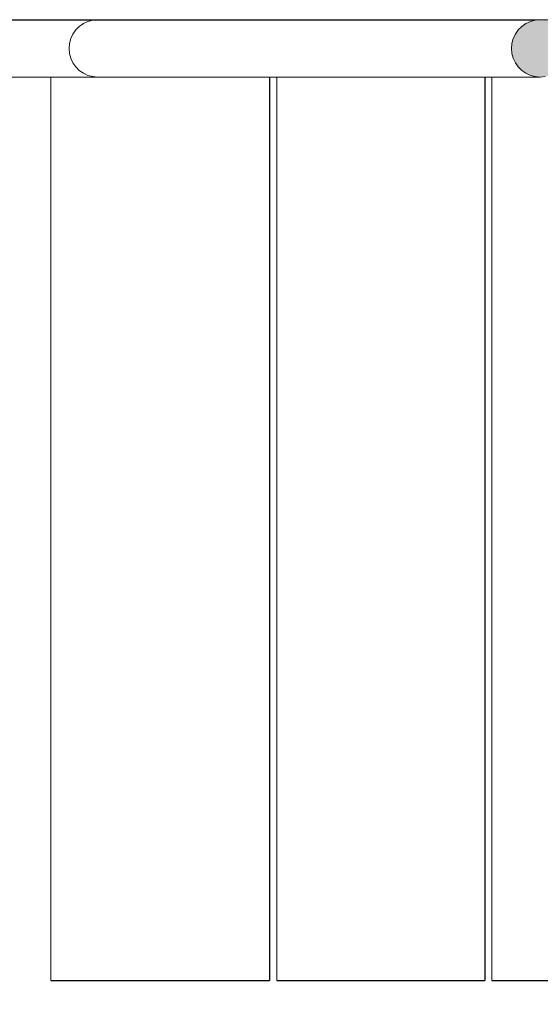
# Model space of a CAD drawing. Header units: millimetres. Extents: x -8078 to 241103, y -4319 to 602442.
# Tile 62 of 148: x 37083 to 37446, y 297837 to 298524. Entities that reach past the tile are written whole.
import ezdxf

# ---------------------------------------------------------------- set-up
doc = ezdxf.new("R2010")
doc.units = ezdxf.units.MM
doc.header["$MEASUREMENT"] = 0
doc.set_wipeout_variables(frame=1)
doc.linetypes.add('Wipeout_Contour', pattern=[1000, 0, -1000])
doc.layers.add('#podkład', color=252, linetype='Continuous')

# ---------------------------------------------------------------- blocks, each defined once
blk = doc.blocks.new('qqe433333')
at = {"color": 252, "linetype": 'Wipeout_Contour', "lineweight": 0, "ltscale": 1880550.950231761}
blk.add_wipeout([(-2311.07, 683762.77), (-2307.6, 683759.3), (-2307.6, 684409.1), (-2311.07, 684409.1)], dxfattribs=at)
at = {"color": 252, "linetype": 'Wipeout_Contour', "lineweight": 0, "ltscale": 1880476.875624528}
blk.add_wipeout([(-2287.9, 683778.99), (-2287.6, 683779.3), (-2287.6, 684409.1), (-2287.9, 684409.1)], dxfattribs=at)
at = {"color": 252, "linetype": 'Wipeout_Contour', "lineweight": 0, "ltscale": 1880086.435771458}
blk.add_wipeout([(-2254.97, 684409.1), (-1946.39, 684409.1), (-1949.87, 684409.41), (-2258.44, 684409.41)], dxfattribs=at)
at = {"color": 252, "linetype": 'Wipeout_Contour', "lineweight": 0, "ltscale": 1880478.895048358}
blk.add_wipeout([(-2288.8, 683778.09), (-2287.9, 683778.99), (-2287.9, 684409.1), (-2288.8, 684409.1)], dxfattribs=at)
at = {"color": 252, "linetype": 'Wipeout_Contour', "lineweight": 0, "ltscale": 1880100.279322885}
blk.add_wipeout([(-2258.44, 684409.41), (-1949.87, 684409.41), (-1953.24, 684410.31), (-2261.8, 684410.31)], dxfattribs=at)
at = {"color": 252, "linetype": 'Wipeout_Contour', "lineweight": 0, "ltscale": 1880114.123155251}
blk.add_wipeout([(-2261.8, 684410.31), (-1953.24, 684410.31), (-1956.41, 684411.78), (-2264.96, 684411.78)], dxfattribs=at)
at = {"color": 252, "linetype": 'Wipeout_Contour', "lineweight": 0, "ltscale": 1880482.87274005}
blk.add_wipeout([(-2290.28, 684409.1), (-2290.28, 683776.62), (-2288.8, 683778.09), (-2288.8, 684409.1)], dxfattribs=at)
at = {"color": 252, "linetype": 'Wipeout_Contour', "lineweight": 0, "ltscale": 1880127.546636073}
blk.add_wipeout([(-2264.96, 684411.78), (-1956.41, 684411.78), (-1959.27, 684413.78), (-2267.81, 684413.78)], dxfattribs=at)
at = {"color": 252, "linetype": 'Wipeout_Contour', "lineweight": 0, "ltscale": 1880488.687891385}
blk.add_wipeout([(-2292.28, 683774.62), (-2290.28, 683776.62), (-2290.28, 684409.1), (-2292.28, 684409.1)], dxfattribs=at)
at = {"color": 252, "linetype": 'Continuous', "lineweight": 13, "ltscale": 100}
for p, q in [((-2058.77, 684409.1), (-2124.11, 684409.1)), ((-1993.38, 684409.1), (-2058.72, 684409.1))]:
    blk.add_line(p, q, dxfattribs=at)
at = {"color": 252, "linetype": 'Wipeout_Contour', "lineweight": 0, "ltscale": 1880140.141918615}
blk.add_wipeout([(-1959.27, 684413.78), (-1961.74, 684416.25), (-2270.27, 684416.25), (-2267.81, 684413.78)], dxfattribs=at)
at = {"color": 252, "linetype": 'Wipeout_Contour', "lineweight": 0, "ltscale": 1880496.163840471}
blk.add_wipeout([(-2294.74, 683772.15), (-2292.28, 683774.62), (-2292.28, 684409.1), (-2294.74, 684409.1)], dxfattribs=at)
at = {"color": 252, "linetype": 'Wipeout_Contour', "lineweight": 0, "ltscale": 1879878.140251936}
blk.add_wipeout([(-2133.03, 683779.08), (-2132.6, 683779.08), (-2132.6, 684409.1), (-2133.03, 684409.1)], dxfattribs=at)
at = {"color": 252, "linetype": 'Wipeout_Contour', "lineweight": 0, "ltscale": 1879298.52066564}
blk.add_wipeout([(-1982.6, 683779.08), (-1982.6, 684409.1), (-1983.03, 684409.1), (-1983.03, 683779.08)], dxfattribs=at)
at = {"color": 252, "linetype": 'Wipeout_Contour', "lineweight": 0, "ltscale": 1880151.526324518}
blk.add_wipeout([(-2270.27, 684416.25), (-1961.74, 684416.25), (-1963.75, 684419.1), (-2272.27, 684419.1)], dxfattribs=at)
at = {"color": 252, "linetype": 'Wipeout_Contour', "lineweight": 0, "ltscale": 1880505.07340896}
blk.add_wipeout([(-2297.6, 684409.1), (-2297.6, 683769.3), (-2294.74, 683772.15), (-2294.74, 684409.1)], dxfattribs=at)
at = {"color": 252, "linetype": 'Wipeout_Contour', "lineweight": 0, "ltscale": 1879879.795657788}
blk.add_wipeout([(-2133.45, 683779.09), (-2133.03, 683779.08), (-2133.03, 684409.1), (-2133.45, 684409.1)], dxfattribs=at)
at = {"color": 252, "linetype": 'Wipeout_Contour', "lineweight": 0, "ltscale": 1879300.176002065}
blk.add_wipeout([(-1983.03, 683779.08), (-1983.03, 684409.1), (-1983.45, 684409.1), (-1983.45, 683779.09)], dxfattribs=at)
at = {"color": 252, "linetype": 'Wipeout_Contour', "lineweight": 0, "ltscale": 1880161.353961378}
blk.add_wipeout([(-2273.74, 684422.26), (-2272.27, 684419.1), (-1963.75, 684419.1), (-1965.22, 684422.26)], dxfattribs=at)
at = {"color": 252, "linetype": 'Wipeout_Contour', "lineweight": 0, "ltscale": 1880515.145927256}
blk.add_wipeout([(-2300.76, 684409.1), (-2300.76, 683766.14), (-2297.6, 683769.3), (-2297.6, 684409.1)], dxfattribs=at)
at = {"color": 252, "linetype": 'Wipeout_Contour', "lineweight": 0, "ltscale": 1879881.378683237}
blk.add_wipeout([(-2133.85, 683779.11), (-2133.45, 683779.09), (-2133.45, 684409.1), (-2133.85, 684409.1)], dxfattribs=at)
at = {"color": 252, "linetype": 'Wipeout_Contour', "lineweight": 0, "ltscale": 1879301.759032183}
blk.add_wipeout([(-1983.45, 683779.09), (-1983.45, 684409.1), (-1983.85, 684409.1), (-1983.85, 683779.11)], dxfattribs=at)
at = {"color": 252, "linetype": 'Wipeout_Contour', "lineweight": 0, "ltscale": 1880169.326253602}
blk.add_wipeout([(-1965.22, 684422.26), (-1966.13, 684425.63), (-2274.64, 684425.63), (-2273.74, 684422.26)], dxfattribs=at)
at = {"color": 252, "linetype": 'Wipeout_Contour', "lineweight": 0, "ltscale": 1880526.075417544}
blk.add_wipeout([(-2304.12, 683762.77), (-2300.76, 683766.14), (-2300.76, 684409.1), (-2304.12, 684409.1)], dxfattribs=at)
at = {"color": 252, "linetype": 'Wipeout_Contour', "lineweight": 0, "ltscale": 1879882.841281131}
blk.add_wipeout([(-2134.2, 683779.13), (-2133.85, 683779.11), (-2133.85, 684409.1), (-2134.2, 684409.1)], dxfattribs=at)
at = {"color": 252, "linetype": 'Wipeout_Contour', "lineweight": 0, "ltscale": 1879867.81647958}
blk.add_wipeout([(-2130.13, 683779.26), (-2130.1, 683779.3), (-2130.1, 684409.1), (-2130.13, 684409.1)], dxfattribs=at)
at = {"color": 252, "linetype": 'Wipeout_Contour', "lineweight": 0, "ltscale": 1879303.221596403}
blk.add_wipeout([(-1983.85, 683779.11), (-1983.85, 684409.1), (-1984.2, 684409.1), (-1984.2, 683779.13)], dxfattribs=at)
at = {"color": 252, "linetype": 'Wipeout_Contour', "lineweight": 0, "ltscale": 1879288.197376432}
blk.add_wipeout([(-1980.13, 683779.26), (-1980.1, 683779.3), (-1980.1, 684409.1), (-1980.13, 684409.1)], dxfattribs=at)
at = {"color": 252, "linetype": 'Wipeout_Contour', "lineweight": 0, "ltscale": 1880175.200993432}
blk.add_wipeout([(-2274.64, 684425.63), (-1966.13, 684425.63), (-1966.43, 684429.1), (-2274.94, 684429.1)], dxfattribs=at)
at = {"color": 252, "linetype": 'Wipeout_Contour', "lineweight": 0, "ltscale": 1880537.529694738}
blk.add_wipeout([(-2307.6, 684409.1), (-2307.6, 683759.3), (-2304.12, 683762.77), (-2304.12, 684409.1)], dxfattribs=at)
at = {"color": 252, "linetype": 'Wipeout_Contour', "lineweight": 0, "ltscale": 1879884.138891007}
blk.add_wipeout([(-2134.2, 683779.13), (-2134.2, 684409.1), (-2134.51, 684409.1), (-2134.51, 683779.16)], dxfattribs=at)
at = {"color": 252, "linetype": 'Wipeout_Contour', "lineweight": 0, "ltscale": 1879868.088600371}
blk.add_wipeout([(-2130.25, 683779.22), (-2130.13, 683779.26), (-2130.13, 684409.1), (-2130.25, 684409.1)], dxfattribs=at)
at = {"color": 252, "linetype": 'Wipeout_Contour', "lineweight": 0, "ltscale": 1879304.519154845}
blk.add_wipeout([(-1984.2, 683779.13), (-1984.2, 684409.1), (-1984.51, 684409.1), (-1984.51, 683779.16)], dxfattribs=at)
at = {"color": 252, "linetype": 'Wipeout_Contour', "lineweight": 0, "ltscale": 1879288.469327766}
blk.add_wipeout([(-1980.25, 683779.22), (-1980.13, 683779.26), (-1980.13, 684409.1), (-1980.25, 684409.1)], dxfattribs=at)
at = {"color": 252, "linetype": 'Wipeout_Contour', "lineweight": 0, "ltscale": 1880178.79969713}
blk.add_wipeout([(-1966.43, 684429.1), (-1966.13, 684432.58), (-2274.64, 684432.58), (-2274.94, 684429.1)], dxfattribs=at)
at = {"color": 252, "linetype": 'Wipeout_Contour', "lineweight": 0, "ltscale": 1880818.529667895}
blk.add_wipeout([(-2325.37, 684409.1), (-2254.97, 684409.1), (-2258.44, 684409.41), (-2328.84, 684409.41)], dxfattribs=at)
at = {"color": 252, "linetype": 'Wipeout_Contour', "lineweight": 0, "ltscale": 1879885.232198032}
blk.add_wipeout([(-2134.76, 683779.19), (-2134.51, 683779.16), (-2134.51, 684409.1), (-2134.76, 684409.1)], dxfattribs=at)
at = {"color": 252, "linetype": 'Wipeout_Contour', "lineweight": 0, "ltscale": 1879868.644037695}
blk.add_wipeout([(-2130.43, 683779.19), (-2130.25, 683779.22), (-2130.25, 684409.1), (-2130.43, 684409.1)], dxfattribs=at)
at = {"color": 252, "linetype": 'Wipeout_Contour', "lineweight": 0, "ltscale": 1879305.612501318}
blk.add_wipeout([(-1984.76, 683779.19), (-1984.51, 683779.16), (-1984.51, 684409.1), (-1984.76, 684409.1)], dxfattribs=at)
at = {"color": 252, "linetype": 'Wipeout_Contour', "lineweight": 0, "ltscale": 1879289.024632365}
blk.add_wipeout([(-1980.43, 683779.19), (-1980.25, 683779.22), (-1980.25, 684409.1), (-1980.43, 684409.1)], dxfattribs=at)
at = {"color": 252, "linetype": 'Wipeout_Contour', "lineweight": 0, "ltscale": 1879295.114323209}
blk.add_wipeout([(-2304.12, 683762.77), (-1836.07, 683762.77), (-1839.44, 683766.14), (-2300.76, 683766.14)], dxfattribs=at)
at = {"color": 252, "linetype": 'Continuous', "lineweight": 13, "ltscale": 100}
blk.add_line((-2189.55, 684409.1), (-2254.89, 684409.1), dxfattribs=at)
at = {"color": 252, "linetype": 'Wipeout_Contour', "lineweight": 0, "ltscale": 1880180.01303305}
blk.add_wipeout([(-2273.74, 684435.94), (-2274.64, 684432.58), (-1966.13, 684432.58), (-1965.22, 684435.94)], dxfattribs=at)
at = {"color": 252, "linetype": 'Wipeout_Contour', "lineweight": 0, "ltscale": 1880832.346320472}
blk.add_wipeout([(-2328.84, 684409.41), (-2258.44, 684409.41), (-2261.8, 684410.31), (-2332.2, 684410.31)], dxfattribs=at)
at = {"color": 252, "linetype": 'Wipeout_Contour', "lineweight": 0, "ltscale": 1879886.087910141}
blk.add_wipeout([(-2134.95, 683779.22), (-2134.76, 683779.19), (-2134.76, 684409.1), (-2134.95, 684409.1)], dxfattribs=at)
at = {"color": 252, "linetype": 'Wipeout_Contour', "lineweight": 0, "ltscale": 1879869.465798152}
blk.add_wipeout([(-2130.68, 683779.16), (-2130.43, 683779.19), (-2130.43, 684409.1), (-2130.68, 684409.1)], dxfattribs=at)
at = {"color": 252, "linetype": 'Wipeout_Contour', "lineweight": 0, "ltscale": 1879306.468117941}
blk.add_wipeout([(-1984.76, 683779.19), (-1984.76, 684409.1), (-1984.95, 684409.1), (-1984.95, 683779.22)], dxfattribs=at)
at = {"color": 252, "linetype": 'Wipeout_Contour', "lineweight": 0, "ltscale": 1879289.846421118}
blk.add_wipeout([(-1980.68, 683779.16), (-1980.43, 683779.19), (-1980.43, 684409.1), (-1980.68, 684409.1)], dxfattribs=at)
at = {"color": 252, "linetype": 'Wipeout_Contour', "lineweight": 0, "ltscale": 1879298.478725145}
blk.add_wipeout([(-1839.44, 683766.14), (-1842.6, 683769.3), (-2297.6, 683769.3), (-2300.76, 683766.14)], dxfattribs=at)
at = {"color": 252, "linetype": 'Wipeout_Contour', "lineweight": 0, "ltscale": 1880178.804142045}
blk.add_wipeout([(-2273.74, 684435.94), (-1965.22, 684435.94), (-1963.75, 684439.1), (-2272.27, 684439.1)], dxfattribs=at)
at = {"color": 252, "linetype": 'Wipeout_Contour', "lineweight": 0, "ltscale": 1880846.16424331}
blk.add_wipeout([(-2261.8, 684410.31), (-2264.96, 684411.78), (-2335.35, 684411.78), (-2332.2, 684410.31)], dxfattribs=at)
at = {"color": 252, "linetype": 'Wipeout_Contour', "lineweight": 0, "ltscale": 1879886.679719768}
blk.add_wipeout([(-2135.06, 683779.26), (-2134.95, 683779.22), (-2134.95, 684409.1), (-2135.06, 684409.1)], dxfattribs=at)
at = {"color": 252, "linetype": 'Wipeout_Contour', "lineweight": 0, "ltscale": 1879870.529013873}
blk.add_wipeout([(-2130.99, 683779.13), (-2130.68, 683779.16), (-2130.68, 684409.1), (-2130.99, 684409.1)], dxfattribs=at)
at = {"color": 252, "linetype": 'Wipeout_Contour', "lineweight": 0, "ltscale": 1879307.060006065}
blk.add_wipeout([(-1984.95, 683779.22), (-1984.95, 684409.1), (-1985.06, 684409.1), (-1985.06, 683779.26)], dxfattribs=at)
at = {"color": 252, "linetype": 'Wipeout_Contour', "lineweight": 0, "ltscale": 1879290.909599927}
blk.add_wipeout([(-1980.99, 683779.13), (-1980.68, 683779.16), (-1980.68, 684409.1), (-1980.99, 684409.1)], dxfattribs=at)
at = {"color": 252, "linetype": 'Wipeout_Contour', "lineweight": 0, "ltscale": 1879301.579492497}
blk.add_wipeout([(-1842.6, 683769.3), (-1845.45, 683772.15), (-2294.74, 683772.15), (-2297.6, 683769.3)], dxfattribs=at)
at = {"color": 252, "linetype": 'Continuous', "lineweight": 13, "ltscale": 100}
blk.add_line((-2254.97, 684409.1), (-2258.44, 684409.41), dxfattribs=at)
at = {"color": 252, "linetype": 'Wipeout_Contour', "lineweight": 0, "ltscale": 1880175.209749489}
blk.add_wipeout([(-1963.75, 684439.1), (-1961.74, 684441.96), (-2270.27, 684441.96), (-2272.27, 684439.1)], dxfattribs=at)
at = {"color": 252, "linetype": 'Wipeout_Contour', "lineweight": 0, "ltscale": 1880859.563593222}
blk.add_wipeout([(-2264.96, 684411.78), (-2267.81, 684413.78), (-2338.21, 684413.78), (-2335.35, 684411.78)], dxfattribs=at)
at = {"color": 252, "linetype": 'Wipeout_Contour', "lineweight": 0, "ltscale": 1879886.989864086}
blk.add_wipeout([(-2135.06, 683779.26), (-2135.06, 684409.1), (-2135.1, 684409.1), (-2135.1, 683779.3)], dxfattribs=at)
at = {"color": 252, "linetype": 'Wipeout_Contour', "lineweight": 0, "ltscale": 1879871.801560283}
blk.add_wipeout([(-2131.35, 683779.11), (-2130.99, 683779.13), (-2130.99, 684409.1), (-2131.35, 684409.1)], dxfattribs=at)
at = {"color": 252, "linetype": 'Wipeout_Contour', "lineweight": 0, "ltscale": 1879307.37014599}
blk.add_wipeout([(-1985.1, 683779.3), (-1985.06, 683779.26), (-1985.06, 684409.1), (-1985.1, 684409.1)], dxfattribs=at)
at = {"color": 252, "linetype": 'Wipeout_Contour', "lineweight": 0, "ltscale": 1879292.182181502}
blk.add_wipeout([(-1981.35, 683779.11), (-1980.99, 683779.13), (-1980.99, 684409.1), (-1981.35, 684409.1)], dxfattribs=at)
at = {"color": 252, "linetype": 'Wipeout_Contour', "lineweight": 0, "ltscale": 1879304.322322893}
blk.add_wipeout([(-1845.45, 683772.15), (-1847.92, 683774.62), (-2292.28, 683774.62), (-2294.74, 683772.15)], dxfattribs=at)
at = {"color": 252, "linetype": 'Continuous', "lineweight": 13, "ltscale": 100}
for p, q in [((-2290.14, 684409.1), (-2325.32, 684409.1)), ((-2254.97, 684409.1), (-2290.12, 684409.1)), ((-2258.44, 684409.41), (-2261.8, 684410.31))]:
    blk.add_line(p, q, dxfattribs=at)
at = {"color": 252, "linetype": 'Wipeout_Contour', "lineweight": 0, "ltscale": 1880169.33905015}
blk.add_wipeout([(-1961.74, 684441.96), (-1959.27, 684444.42), (-2267.81, 684444.42), (-2270.27, 684441.96)], dxfattribs=at)
at = {"color": 252, "linetype": 'Wipeout_Contour', "lineweight": 0, "ltscale": 1880872.137250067}
blk.add_wipeout([(-2267.81, 684413.78), (-2270.27, 684416.25), (-2340.67, 684416.25), (-2338.21, 684413.78)], dxfattribs=at)
at = {"color": 252, "linetype": 'Wipeout_Contour', "lineweight": 0, "ltscale": 1879873.244422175}
blk.add_wipeout([(-2131.74, 683779.09), (-2131.35, 683779.11), (-2131.35, 684409.1), (-2131.74, 684409.1)], dxfattribs=at)
at = {"color": 252, "linetype": 'Wipeout_Contour', "lineweight": 0, "ltscale": 1879293.624965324}
blk.add_wipeout([(-1981.74, 683779.09), (-1981.35, 683779.11), (-1981.35, 684409.1), (-1981.74, 684409.1)], dxfattribs=at)
at = {"color": 252, "linetype": 'Continuous', "lineweight": 13, "ltscale": 100}
blk.add_line((-2261.8, 684410.31), (-2264.96, 684411.78), dxfattribs=at)
at = {"color": 252, "linetype": 'Wipeout_Contour', "lineweight": 0, "ltscale": 1880161.370409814}
blk.add_wipeout([(-2267.81, 684444.42), (-1959.27, 684444.42), (-1956.41, 684446.42), (-2264.96, 684446.42)], dxfattribs=at)
at = {"color": 252, "linetype": 'Wipeout_Contour', "lineweight": 0, "ltscale": 1880883.503189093}
blk.add_wipeout([(-2270.27, 684416.25), (-2272.27, 684419.1), (-2342.66, 684419.1), (-2340.67, 684416.25)], dxfattribs=at)
at = {"color": 252, "linetype": 'Wipeout_Contour', "lineweight": 0, "ltscale": 1879874.814074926}
blk.add_wipeout([(-2132.16, 683779.08), (-2131.74, 683779.09), (-2131.74, 684409.1), (-2132.16, 684409.1)], dxfattribs=at)
at = {"color": 252, "linetype": 'Wipeout_Contour', "lineweight": 0, "ltscale": 2349200.61103816}
blk.add_wipeout([(-1982.16, 683779.08), (-1981.74, 683779.09), (-1981.74, 684409.1), (-1982.05, 684409.1), (-1982.16, 684409.1)], dxfattribs=at)
at = {"color": 252, "linetype": 'Continuous', "lineweight": 13, "ltscale": 100}
blk.add_line((-2264.96, 684411.78), (-2267.81, 684413.78), dxfattribs=at)
at = {"color": 252, "linetype": 'Wipeout_Contour', "lineweight": 0, "ltscale": 1880151.545924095}
blk.add_wipeout([(-2261.8, 684447.9), (-2264.96, 684446.42), (-1956.41, 684446.42), (-1953.24, 684447.9)], dxfattribs=at)
at = {"color": 252, "linetype": 'Wipeout_Contour', "lineweight": 0, "ltscale": 1880893.316087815}
blk.add_wipeout([(-2272.27, 684419.1), (-2273.74, 684422.26), (-2344.13, 684422.26), (-2342.66, 684419.1)], dxfattribs=at)
at = {"color": 252, "linetype": 'Wipeout_Contour', "lineweight": 0, "ltscale": 1879876.462743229}
blk.add_wipeout([(-2132.6, 684409.1), (-2132.6, 683779.08), (-2132.16, 683779.08), (-2132.16, 684409.1)], dxfattribs=at)
at = {"color": 252, "linetype": 'Wipeout_Contour', "lineweight": 0, "ltscale": 1879296.843196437}
blk.add_wipeout([(-1982.6, 683779.08), (-1982.16, 683779.08), (-1982.16, 684409.1), (-1982.6, 684409.1)], dxfattribs=at)
at = {"color": 252, "linetype": 'Continuous', "lineweight": 13, "ltscale": 100}
for p, q in [((-2267.81, 684413.78), (-2270.27, 684416.25)), ((-2124.16, 684409.1), (-2189.5, 684409.1))]:
    blk.add_line(p, q, dxfattribs=at)
at = {"color": 252, "linetype": 'Wipeout_Contour', "lineweight": 0, "ltscale": 1880140.164072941}
blk.add_wipeout([(-2261.8, 684447.9), (-1953.24, 684447.9), (-1949.87, 684448.8), (-2258.44, 684448.8)], dxfattribs=at)
at = {"color": 252, "linetype": 'Wipeout_Contour', "lineweight": 0, "ltscale": 1880901.277811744}
blk.add_wipeout([(-2344.13, 684422.26), (-2273.74, 684422.26), (-2274.64, 684425.63), (-2345.03, 684425.63)], dxfattribs=at)
at = {"color": 252, "linetype": 'Wipeout_Contour', "lineweight": 0, "ltscale": 1879306.623889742}
blk.add_wipeout([(-2292.28, 683774.62), (-1847.92, 683774.62), (-1849.92, 683776.62), (-2290.28, 683776.62)], dxfattribs=at)
at = {"color": 252, "linetype": 'Continuous', "lineweight": 13, "ltscale": 100}
blk.add_line((-2270.27, 684416.25), (-2272.27, 684419.1), dxfattribs=at)
at = {"color": 252, "linetype": 'Wipeout_Contour', "lineweight": 0, "ltscale": 1880127.57066264}
blk.add_wipeout([(-2258.44, 684448.8), (-1949.87, 684448.8), (-1946.39, 684449.1), (-2254.97, 684449.1)], dxfattribs=at)
at = {"color": 252, "linetype": 'Wipeout_Contour', "lineweight": 0, "ltscale": 1880907.14644995}
blk.add_wipeout([(-2274.64, 684425.63), (-2274.94, 684429.1), (-2345.34, 684429.1), (-2345.03, 684425.63)], dxfattribs=at)
at = {"color": 252, "linetype": 'Wipeout_Contour', "lineweight": 0, "ltscale": 1879308.414197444}
blk.add_wipeout([(-2288.8, 683778.09), (-2290.28, 683776.62), (-1849.92, 683776.62), (-1851.39, 683778.09)], dxfattribs=at)
at = {"linetype": 'Continuous', "lineweight": 0}
blk.add_hatch(color=252, dxfattribs=at).paths.add_polyline_path([(-1949.87, 684409.41), (-1946.39, 684409.1), (-1942.91, 684409.41), (-1939.53, 684410.31), (-1936.36, 684411.78), (-1933.5, 684413.78), (-1931.03, 684416.25), (-1929.03, 684419.1), (-1927.55, 684422.26), (-1926.64, 684425.63), (-1926.34, 684429.1), (-1926.64, 684432.58), (-1927.55, 684435.94), (-1929.03, 684439.1), (-1931.03, 684441.96), (-1933.5, 684444.42), (-1936.36, 684446.42), (-1939.53, 684447.9), (-1942.91, 684448.8), (-1946.39, 684449.1), (-1949.87, 684448.8), (-1953.24, 684447.9), (-1956.41, 684446.42), (-1959.27, 684444.42), (-1961.74, 684441.96), (-1963.75, 684439.1), (-1965.22, 684435.94), (-1966.13, 684432.58), (-1966.43, 684429.1), (-1966.13, 684425.63), (-1965.22, 684422.26), (-1963.75, 684419.1), (-1961.74, 684416.25), (-1959.27, 684413.78), (-1956.41, 684411.78), (-1953.24, 684410.31)])
at = {"color": 252, "linetype": 'Continuous', "lineweight": 13, "ltscale": 100}
for p, q in [((-2124.16, 684449.1), (-2189.5, 684449.1)), ((-2058.77, 684449.1), (-2124.11, 684449.1)), ((-1993.38, 684449.1), (-2058.72, 684449.1)), ((-2273.74, 684422.26), (-2274.64, 684425.63)), ((-2272.27, 684419.1), (-2273.74, 684422.26))]:
    blk.add_line(p, q, dxfattribs=at)
at = {"color": 252, "linetype": 'Wipeout_Contour', "lineweight": 0, "ltscale": 1880910.743752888}
blk.add_wipeout([(-2345.03, 684432.58), (-2345.34, 684429.1), (-2274.94, 684429.1), (-2274.64, 684432.58)], dxfattribs=at)
at = {"color": 252, "linetype": 'Wipeout_Contour', "lineweight": 0, "ltscale": 1879309.638878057}
blk.add_wipeout([(-2288.8, 683778.09), (-1851.39, 683778.09), (-1852.29, 683778.99), (-2287.9, 683778.99)], dxfattribs=at)
at = {"color": 252, "linetype": 'Continuous', "lineweight": 13, "ltscale": 100}
blk.add_line((-2274.64, 684425.63), (-2274.94, 684429.1), dxfattribs=at)
at = {"color": 252, "linetype": 'Wipeout_Contour', "lineweight": 0, "ltscale": 1878736.425146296}
blk.add_wipeout([(-1541.62, 684448.8), (-1538.38, 684449.1), (-1946.39, 684449.1), (-1942.91, 684448.8)], dxfattribs=at)
at = {"color": 252, "linetype": 'Wipeout_Contour', "lineweight": 0, "ltscale": 1880911.960431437}
blk.add_wipeout([(-2274.64, 684432.58), (-2273.74, 684435.94), (-2344.13, 684435.94), (-2345.03, 684432.58)], dxfattribs=at)
at = {"color": 252, "linetype": 'Wipeout_Contour', "lineweight": 0, "ltscale": 1878695.259810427}
blk.add_wipeout([(-1946.39, 684409.1), (-1538.38, 684409.1), (-1541.62, 684409.41), (-1942.91, 684409.41)], dxfattribs=at)
at = {"color": 252, "linetype": 'Wipeout_Contour', "lineweight": 0, "ltscale": 19732297.17128505}
blk.add_wipeout([(-1852.29, 683778.99), (-1852.6, 683779.3), (-1980.1, 683779.3), (-1980.13, 683779.26), (-1980.25, 683779.22), (-1980.43, 683779.19), (-1980.68, 683779.16), (-1980.99, 683779.13), (-1981.35, 683779.11), (-1981.74, 683779.09), (-1982.16, 683779.08), (-1982.6, 683779.08), (-1983.03, 683779.08), (-1983.45, 683779.09), (-1983.85, 683779.11), (-1984.2, 683779.13), (-1984.51, 683779.16), (-1984.76, 683779.19), (-1984.95, 683779.22), (-1985.06, 683779.26), (-1985.1, 683779.3), (-2130.1, 683779.3), (-2130.13, 683779.26), (-2130.25, 683779.22), (-2130.43, 683779.19), (-2130.68, 683779.16), (-2130.99, 683779.13), (-2131.35, 683779.11), (-2131.74, 683779.09), (-2132.16, 683779.08), (-2132.6, 683779.08), (-2133.03, 683779.08), (-2133.45, 683779.09), (-2133.85, 683779.11), (-2134.2, 683779.13), (-2134.51, 683779.16), (-2134.76, 683779.19), (-2134.95, 683779.22), (-2135.06, 683779.26), (-2135.1, 683779.3), (-2287.6, 683779.3), (-2287.9, 683778.99)], dxfattribs=at)
at = {"color": 252, "linetype": 'Continuous', "lineweight": 13, "ltscale": 100}
for p, q in [((-1946.39, 684449.1), (-1993.33, 684449.1)), ((-1538.38, 684449.1), (-1946.39, 684449.1)), ((-2287.6, 684409.1), (-2287.6, 683779.3)), ((-2135.1, 684409.1), (-2135.1, 683779.3)), ((-2130.1, 684409.1), (-2130.1, 683779.3)), ((-1946.39, 684409.1), (-1993.33, 684409.1)), ((-1985.1, 684409.1), (-1985.1, 683779.3)), ((-1980.1, 684409.1), (-1980.1, 683779.3)), ((-2135.1, 683779.3), (-2287.6, 683779.3)), ((-1985.1, 683779.3), (-2130.1, 683779.3)), ((-1852.6, 683779.3), (-1980.1, 683779.3))]:
    blk.add_line(p, q, dxfattribs=at)
at = {"color": 252, "linetype": 'Continuous', "lineweight": 13, "ltscale": 100, "flags": 128}
blk.add_lwpolyline([(-1942.91, 684448.8), (-1946.39, 684449.1), (-1949.87, 684448.8), (-1953.24, 684447.9), (-1956.41, 684446.42), (-1959.27, 684444.42), (-1961.74, 684441.96), (-1963.75, 684439.1), (-1965.22, 684435.94), (-1966.13, 684432.58), (-1966.43, 684429.1), (-1966.13, 684425.63), (-1965.22, 684422.26), (-1963.75, 684419.1), (-1961.74, 684416.25), (-1959.27, 684413.78), (-1956.41, 684411.78), (-1953.24, 684410.31), (-1949.87, 684409.41), (-1946.39, 684409.1), (-1942.91, 684409.41)], dxfattribs=at)
at = {"color": 252, "linetype": 'Wipeout_Contour', "lineweight": 0, "ltscale": 1880910.759476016}
blk.add_wipeout([(-2344.13, 684435.94), (-2273.74, 684435.94), (-2272.27, 684439.1), (-2342.66, 684439.1)], dxfattribs=at)
at = {"color": 252, "linetype": 'Continuous', "lineweight": 13, "ltscale": 100}
blk.add_line((-2274.94, 684429.1), (-2274.64, 684432.58), dxfattribs=at)
at = {"color": 252, "linetype": 'Wipeout_Contour', "lineweight": 0, "ltscale": 1880907.177395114}
blk.add_wipeout([(-2272.27, 684439.1), (-2270.27, 684441.96), (-2340.67, 684441.96), (-2342.66, 684439.1)], dxfattribs=at)
at = {"color": 252, "linetype": 'Continuous', "lineweight": 13, "ltscale": 100}
blk.add_line((-2274.64, 684432.58), (-2273.74, 684435.94), dxfattribs=at)
at = {"color": 252, "linetype": 'Wipeout_Contour', "lineweight": 0, "ltscale": 1880901.323016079}
blk.add_wipeout([(-2340.67, 684441.96), (-2270.27, 684441.96), (-2267.81, 684444.42), (-2338.21, 684444.42)], dxfattribs=at)
at = {"color": 252, "linetype": 'Continuous', "lineweight": 13, "ltscale": 100}
blk.add_line((-2273.74, 684435.94), (-2272.27, 684439.1), dxfattribs=at)
at = {"color": 252, "linetype": 'Wipeout_Contour', "lineweight": 0, "ltscale": 1880893.374199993}
blk.add_wipeout([(-2338.21, 684444.42), (-2267.81, 684444.42), (-2264.96, 684446.42), (-2335.35, 684446.42)], dxfattribs=at)
at = {"color": 252, "linetype": 'Continuous', "lineweight": 13, "ltscale": 100}
blk.add_line((-2272.27, 684439.1), (-2270.27, 684441.96), dxfattribs=at)
at = {"color": 252, "linetype": 'Wipeout_Contour', "lineweight": 0, "ltscale": 1880883.572443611}
blk.add_wipeout([(-2335.35, 684446.42), (-2264.96, 684446.42), (-2261.8, 684447.9), (-2332.2, 684447.9)], dxfattribs=at)
at = {"color": 252, "linetype": 'Continuous', "lineweight": 13, "ltscale": 100}
blk.add_line((-2270.27, 684441.96), (-2267.81, 684444.42), dxfattribs=at)
at = {"color": 252, "linetype": 'Wipeout_Contour', "lineweight": 0, "ltscale": 1880872.215542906}
blk.add_wipeout([(-2261.8, 684447.9), (-2258.44, 684448.8), (-2328.84, 684448.8), (-2332.2, 684447.9)], dxfattribs=at)
at = {"color": 252, "linetype": 'Wipeout_Contour', "lineweight": 0, "ltscale": 1880859.648544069}
blk.add_wipeout([(-2328.84, 684448.8), (-2258.44, 684448.8), (-2254.97, 684449.1), (-2325.37, 684449.1)], dxfattribs=at)
at = {"color": 252, "linetype": 'Continuous', "lineweight": 13, "ltscale": 100}
for p, q in [((-2290.14, 684449.1), (-2325.32, 684449.1)), ((-2254.97, 684449.1), (-2290.12, 684449.1)), ((-2267.81, 684444.42), (-2264.96, 684446.42)), ((-2264.96, 684446.42), (-2261.8, 684447.9)), ((-2261.8, 684447.9), (-2258.44, 684448.8)), ((-2258.44, 684448.8), (-2254.97, 684449.1)), ((-2189.55, 684449.1), (-2254.89, 684449.1))]:
    blk.add_line(p, q, dxfattribs=at)

msp = doc.modelspace()

# ---------------------------------------------------------------- block references
at = {"layer": '#podkład'}
msp.add_blockref('qqe433333', (39392.7, -385925.54), dxfattribs=at)

doc.saveas('drawing.dxf')
